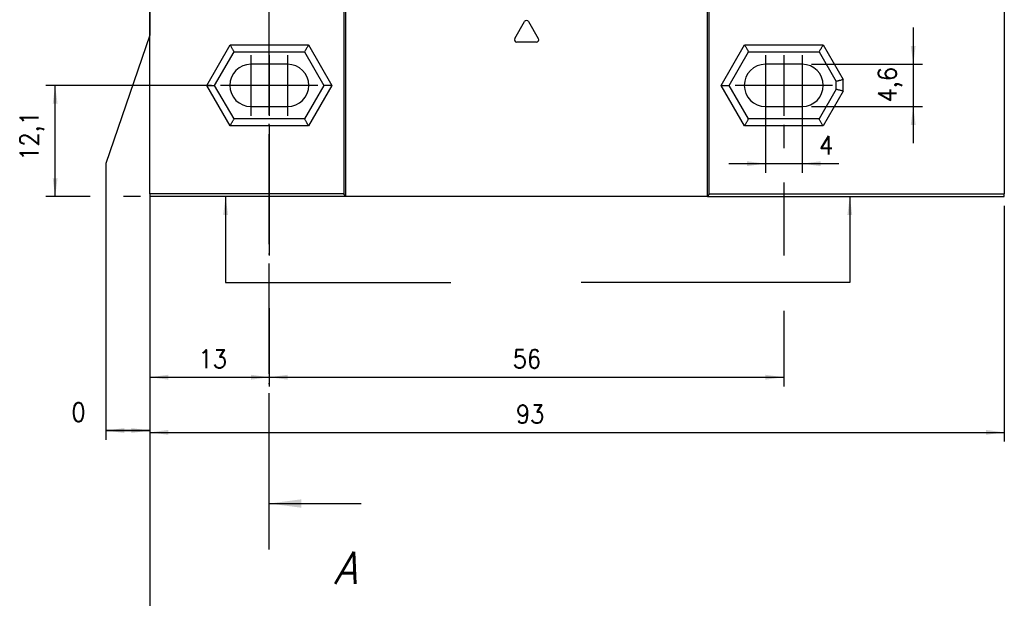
# Model space of a CAD drawing. Header units: millimetres. Extents: x -418 to 1225, y -151 to 443.
# Tile 23 of 52: x -138 to -30, y -40 to 23. Entities that reach past the tile are written whole.
import ezdxf

# ---------------------------------------------------------------- set-up
doc = ezdxf.new("R2010")
doc.units = ezdxf.units.MM
doc.linetypes.add('DOT_CENTER', pattern=[14, 12, -1, 0, -1])
doc.layers.add('1', color=7, linetype='Continuous')
doc.styles.add('CONVERTER_11', font='txt.shx', dxfattribs={"width": 0.9, "oblique": 15})
doc.styles.add('CONVERTER_12', font='txt.shx', dxfattribs={"width": 0.9})
doc.dimstyles.new('ME10_DIM_33', dxfattribs={"dimtxt": 2, "dimasz": 2, "dimexe": 1, "dimexo": 1, "dimgap": 1, "dimtad": 1, "dimdsep": 46, "dimtxsty": 'CONVERTER_12', "dimsah": 1, "dimcen": 0.09, "dimclrd": 2, "dimclre": 2, "dimclrt": 2, "dimadec": 0, "dimazin": 0, "dimtfac": 1, "dimtdec": 4, "dimtix": 1, "dimtmove": 0, "dimatfit": 3, "dimfxl": 1, "dimtolj": 1, "dimtzin": 0, "dimarcsym": 0})
doc.dimstyles.new('ME10_DIM_34', dxfattribs={"dimtxt": 2, "dimasz": 2, "dimexe": 1, "dimexo": 1, "dimgap": 1, "dimtad": 1, "dimdsep": 46, "dimtxsty": 'CONVERTER_12', "dimsah": 1, "dimcen": 0.09, "dimclrd": 2, "dimclre": 2, "dimclrt": 2, "dimadec": 0, "dimazin": 0, "dimtfac": 1, "dimtdec": 4, "dimtix": 1, "dimtmove": 0, "dimatfit": 3, "dimfxl": 1, "dimtolj": 1, "dimtzin": 0, "dimarcsym": 0})
doc.dimstyles.new('ME10_DIM_35', dxfattribs={"dimtxt": 2, "dimasz": 2, "dimexe": 1, "dimexo": 1, "dimgap": 1, "dimtad": 1, "dimdsep": 46, "dimtxsty": 'CONVERTER_12', "dimsah": 1, "dimcen": 0.09, "dimclrd": 2, "dimclre": 2, "dimclrt": 2, "dimadec": 0, "dimazin": 0, "dimtfac": 1, "dimtdec": 4, "dimtix": 1, "dimtmove": 0, "dimatfit": 3, "dimfxl": 1, "dimtolj": 1, "dimtzin": 0, "dimarcsym": 0})
doc.dimstyles.new('ME10_DIM_36', dxfattribs={"dimtxt": 2, "dimasz": 2, "dimexe": 1, "dimexo": 1, "dimgap": 1, "dimtad": 1, "dimdsep": 46, "dimtxsty": 'CONVERTER_12', "dimsah": 1, "dimcen": 0.09, "dimclrd": 2, "dimclre": 2, "dimclrt": 2, "dimadec": 0, "dimazin": 0, "dimtfac": 1, "dimtdec": 4, "dimtix": 1, "dimtmove": 0, "dimatfit": 3, "dimfxl": 1, "dimtolj": 1, "dimtzin": 0, "dimarcsym": 0})
doc.dimstyles.new('ME10_DIM_37', dxfattribs={"dimtxt": 2, "dimasz": 2, "dimexe": 1, "dimexo": 1, "dimgap": 1, "dimtad": 1, "dimdsep": 46, "dimtxsty": 'CONVERTER_12', "dimsah": 1, "dimcen": 0.09, "dimclrd": 2, "dimclre": 2, "dimclrt": 2, "dimadec": 0, "dimazin": 0, "dimtfac": 1, "dimtdec": 4, "dimtix": 1, "dimtmove": 0, "dimatfit": 3, "dimfxl": 1, "dimtolj": 1, "dimtzin": 0, "dimarcsym": 0})
doc.dimstyles.new('ME10_DIM_38', dxfattribs={"dimtxt": 2, "dimasz": 2, "dimexe": 1, "dimexo": 1, "dimgap": 1, "dimtad": 1, "dimdsep": 46, "dimtxsty": 'CONVERTER_12', "dimsah": 1, "dimcen": 0.09, "dimclrd": 2, "dimclre": 2, "dimclrt": 2, "dimadec": 0, "dimazin": 0, "dimtfac": 1, "dimtdec": 4, "dimtix": 1, "dimtmove": 0, "dimatfit": 3, "dimfxl": 1, "dimtolj": 1, "dimtzin": 0, "dimarcsym": 0})
doc.dimstyles.new('ME10_DIM_39', dxfattribs={"dimtxt": 2, "dimasz": 2, "dimexe": 1, "dimexo": 1, "dimgap": 1, "dimtad": 1, "dimdsep": 46, "dimtxsty": 'CONVERTER_12', "dimsah": 1, "dimcen": 0.09, "dimclrd": 2, "dimclre": 2, "dimclrt": 2, "dimadec": 0, "dimazin": 0, "dimtfac": 1, "dimtdec": 4, "dimtix": 1, "dimtmove": 0, "dimatfit": 3, "dimfxl": 1, "dimtolj": 1, "dimtzin": 0, "dimarcsym": 0})
doc.dimstyles.new('ME10_DIM_57', dxfattribs={"dimtxt": 2, "dimasz": 2, "dimexe": 1, "dimexo": 1, "dimgap": 1, "dimtad": 1, "dimdsep": 46, "dimtxsty": 'CONVERTER_12', "dimsah": 1, "dimcen": 0.09, "dimclrd": 2, "dimclre": 2, "dimclrt": 2, "dimadec": 0, "dimazin": 0, "dimtfac": 1, "dimtdec": 4, "dimtix": 1, "dimtmove": 0, "dimatfit": 3, "dimfxl": 1, "dimtolj": 1, "dimtzin": 0, "dimarcsym": 0})
doc.dimstyles.new('ME10_DIM_58', dxfattribs={"dimtxt": 2, "dimasz": 2, "dimexe": 1, "dimexo": 1, "dimgap": 1, "dimtad": 1, "dimdsep": 46, "dimtxsty": 'CONVERTER_12', "dimsah": 1, "dimcen": 0.09, "dimclrd": 2, "dimclre": 2, "dimclrt": 2, "dimadec": 0, "dimazin": 0, "dimtfac": 1, "dimtdec": 4, "dimtix": 1, "dimtmove": 0, "dimatfit": 3, "dimfxl": 1, "dimtolj": 1, "dimtzin": 0, "dimarcsym": 0})
doc.dimstyles.get("Standard").update_dxf_attribs({"dimtxt": 0.18, "dimasz": 0.18, "dimexe": 0.18, "dimexo": 0.0625, "dimgap": 0.09, "dimtad": 0, "dimtih": 1, "dimtoh": 1, "dimdec": 4, "dimzin": 0, "dimdsep": 46, "dimtxsty": 'Standard', "dimcen": 0.09, "dimadec": 0, "dimazin": 0, "dimtfac": 1, "dimtdec": 4, "dimtofl": 0, "dimtmove": 0, "dimatfit": 3, "dimfxl": 1, "dimtolj": 1, "dimtzin": 0, "dimarcsym": 0})

# ---------------------------------------------------------------- blocks, each defined once
blk = doc.blocks.new('CABEZA_RANURADA_REGLA_SV2__20', base_point=(-123.4, 4.15))
at = {"color": 7, "linetype": 'Continuous'}
for p, q in [((-97.1, 26.25), (-96.61, 25.76)), ((-90, 25.84), (-90.41, 26.25)), ((-47.8, 26.25), (-48.21, 25.84)), ((-41.62, 25.76), (-41.13, 26.25)), ((-123.4, 25.25), (-102.27, 25.25)), ((-123.4, 24.45), (-123.4, 25.25)), ((-102.1, 25.25), (-102.27, 25.25)), ((-102.27, 25.25), (-102.27, 4.45)), ((-97.03, 25.25), (-102.1, 25.25)), ((-102.1, 25.25), (-102.1, 4.15)), ((-96.62, 25.25), (-97.03, 25.25)), ((-90, 25.25), (-96.62, 25.25)), ((-62.7, 25.25), (-90, 25.25)), ((-62.7, 4.15), (-62.7, 25.25)), ((-62.53, 25.25), (-62.7, 25.25)), ((-62.53, 4.45), (-62.53, 25.25)), ((-62.53, 25.25), (-48.21, 25.25)), ((-48.21, 25.25), (-41.61, 25.25)), ((-41.61, 25.25), (-41.19, 25.25)), ((-41.19, 25.25), (-30.4, 25.25)), ((-30.4, 25.25), (-30.4, 4.45)), ((-123.4, 24.25), (-123.4, 24.45)), ((-123.4, 4.45), (-123.4, 24.25)), ((-116.35, 16.25), (-114.24, 19.9)), ((-114.24, 19.9), (-106.56, 19.9)), ((-106.56, 19.9), (-104.45, 16.25)), ((-60.35, 16.25), (-58.24, 19.9)), ((-58.24, 19.9), (-50.56, 19.9)), ((-50.56, 19.9), (-48.7, 16.68)), ((-108.4, 18.55), (-112.4, 18.55)), ((-52.4, 18.55), (-56.4, 18.55)), ((-114.24, 12.6), (-116.35, 16.25)), ((-104.45, 16.25), (-106.56, 12.6)), ((-58.24, 12.6), (-60.35, 16.25)), ((-48.7, 15.83), (-48.7, 16.68)), ((-48.7, 15.83), (-50.56, 12.6)), ((-112.4, 13.95), (-108.4, 13.95)), ((-56.4, 13.95), (-52.4, 13.95)), ((-106.56, 12.6), (-114.24, 12.6)), ((-50.56, 12.6), (-58.24, 12.6)), ((-123.4, 4.45), (-123.4, 4.15)), ((-102.27, 4.45), (-123.4, 4.45)), ((-102.1, 4.15), (-102.27, 4.45)), ((-62.53, 4.45), (-62.7, 4.15)), ((-62.53, 4.45), (-30.4, 4.45)), ((-30.4, 4.15), (-30.4, 4.45)), ((-102.1, 4.15), (-123.4, 4.15)), ((-62.7, 4.15), (-102.1, 4.15)), ((-62.7, 4.15), (-30.4, 4.15))]:
    blk.add_line(p, q, dxfattribs=at)
at = {"color": 3, "linetype": 'Continuous'}
for p, q in [((-96.94, 26.25), (-96.53, 25.84)), ((-90, 25.84), (-96.53, 25.84)), ((-89.95, 25.75), (-48.26, 25.75)), ((-48.21, 25.84), (-41.7, 25.84)), ((-41.7, 25.84), (-41.29, 26.25)), ((-83.68, 21.34), (-82.62, 23.19)), ((-82.18, 23.19), (-81.12, 21.34)), ((-117.21, 16.25), (-114.67, 20.65)), ((-114.67, 20.65), (-106.13, 20.65)), ((-106.13, 20.65), (-103.59, 16.25)), ((-81.33, 20.96), (-83.47, 20.96)), ((-61.21, 16.25), (-58.67, 20.65)), ((-58.67, 20.65), (-50.13, 20.65)), ((-50.13, 20.65), (-47.95, 16.88)), ((-114.67, 11.85), (-117.21, 16.25)), ((-103.59, 16.25), (-106.13, 11.85)), ((-58.67, 11.85), (-61.21, 16.25)), ((-47.95, 15.62), (-47.95, 16.88)), ((-47.95, 15.62), (-50.13, 11.85)), ((-106.13, 11.85), (-114.67, 11.85)), ((-50.13, 11.85), (-58.67, 11.85))]:
    blk.add_line(p, q, dxfattribs=at)
at = {"color": 7, "linetype": 'Continuous'}
for centre, radius, start, end in [((-90.08, 25.74), 0.131, 3.7675, 48.9854), ((-48.13, 25.74), 0.13, 131.0124, 176.2306), ((-112.4, 16.25), 2.3, 90, 270), ((-108.4, 16.25), 2.3, 270, 90), ((-56.4, 16.25), 2.3, 90, 270), ((-52.4, 16.25), 2.3, 270, 90)]:
    blk.add_arc(centre, radius, start, end, dxfattribs=at)
at = {"color": 3, "linetype": 'Continuous'}
for centre, start, end in [((-82.4, 23.06), 30, 150), ((-83.47, 21.21), 150, 270), ((-81.33, 21.21), 270, 30)]:
    blk.add_arc(centre, 0.25, start, end, dxfattribs=at)
at = {"color": 7, "linetype": 'Continuous'}
for points, knots in [([(-97.03, 25.25), (-97.01, 25.26), (-96.94, 25.27), (-96.83, 25.32), (-96.71, 25.41), (-96.63, 25.54), (-96.59, 25.65), (-96.59, 25.73), (-96.6, 25.75), (-96.61, 25.76)], [0, 0, 0, 0, 0.0741165, 0.2021672, 0.3703056, 0.5215738, 0.6576733, 0.7087043, 0.7462659, 0.7462659, 0.7462659, 0.7462659]), ([(-89.95, 25.75), (-89.95, 25.69), (-89.95, 25.57), (-89.97, 25.42), (-89.97, 25.31), (-89.99, 25.27), (-90, 25.25)], [0, 0, 0, 0, 0.1945783, 0.3538246, 0.4620183, 0.5052321, 0.5052321, 0.5052321, 0.5052321]), ([(-48.21, 25.25), (-48.22, 25.27), (-48.24, 25.31), (-48.24, 25.42), (-48.26, 25.57), (-48.26, 25.69), (-48.26, 25.75)], [0, 0, 0, 0, 0.0431727, 0.1513554, 0.3105983, 0.5051762, 0.5051762, 0.5051762, 0.5051762]), ([(-41.62, 25.76), (-41.63, 25.74), (-41.65, 25.69), (-41.62, 25.6), (-41.57, 25.5), (-41.5, 25.4), (-41.39, 25.32), (-41.28, 25.27), (-41.21, 25.26), (-41.19, 25.25)], [0, 0, 0, 0, 0.0617855, 0.1752028, 0.2702151, 0.3767851, 0.5462663, 0.6736439, 0.7455091, 0.7455091, 0.7455091, 0.7455091]), ([(-114.67, 20.65), (-114.65, 20.61), (-114.59, 20.52), (-114.51, 20.38), (-114.44, 20.24), (-114.37, 20.12), (-114.3, 20.01), (-114.26, 19.94), (-114.24, 19.9)], [0, 0, 0, 0, 0.1387235, 0.3314136, 0.4767643, 0.6123724, 0.7391989, 0.8660254, 0.8660254, 0.8660254, 0.8660254]), ([(-106.13, 20.65), (-106.16, 20.6), (-106.21, 20.51), (-106.29, 20.36), (-106.37, 20.24), (-106.44, 20.12), (-106.5, 20.01), (-106.54, 19.94), (-106.56, 19.9)], [0, 0, 0, 0, 0.1685037, 0.3314136, 0.5008844, 0.6123724, 0.7391989, 0.8660254, 0.8660254, 0.8660254, 0.8660254]), ([(-58.67, 20.65), (-58.64, 20.6), (-58.59, 20.51), (-58.5, 20.36), (-58.43, 20.23), (-58.36, 20.12), (-58.3, 20.01), (-58.26, 19.94), (-58.24, 19.9)], [0, 0, 0, 0, 0.1679199, 0.3314136, 0.5077583, 0.6123724, 0.7391989, 0.8660254, 0.8660254, 0.8660254, 0.8660254]), ([(-50.13, 20.65), (-50.16, 20.6), (-50.22, 20.5), (-50.3, 20.35), (-50.37, 20.23), (-50.44, 20.12), (-50.5, 20.01), (-50.54, 19.94), (-50.56, 19.9)], [0, 0, 0, 0, 0.1945586, 0.3314136, 0.5096969, 0.6123724, 0.7391989, 0.8660254, 0.8660254, 0.8660254, 0.8660254]), ([(-117.21, 16.25), (-117.16, 16.25), (-117.05, 16.25), (-116.89, 16.25), (-116.75, 16.25), (-116.61, 16.25), (-116.47, 16.25), (-116.39, 16.25), (-116.35, 16.25)], [0, 0, 0, 0, 0.1688099, 0.3314136, 0.4564809, 0.6123724, 0.7391989, 0.8660254, 0.8660254, 0.8660254, 0.8660254]), ([(-103.59, 16.25), (-103.65, 16.25), (-103.76, 16.25), (-103.92, 16.25), (-104.05, 16.25), (-104.19, 16.25), (-104.33, 16.25), (-104.41, 16.25), (-104.45, 16.25)], [0, 0, 0, 0, 0.1989204, 0.3314136, 0.4561855, 0.6123724, 0.7391989, 0.8660254, 0.8660254, 0.8660254, 0.8660254]), ([(-61.21, 16.25), (-61.15, 16.25), (-61.04, 16.25), (-60.88, 16.25), (-60.75, 16.25), (-60.61, 16.25), (-60.47, 16.25), (-60.39, 16.25), (-60.35, 16.25)], [0, 0, 0, 0, 0.1976792, 0.3314136, 0.4553941, 0.6123724, 0.7391989, 0.8660254, 0.8660254, 0.8660254, 0.8660254]), ([(-47.95, 16.88), (-48, 16.87), (-48.09, 16.84), (-48.23, 16.8), (-48.36, 16.77), (-48.48, 16.74), (-48.59, 16.71), (-48.66, 16.69), (-48.7, 16.68)], [0, 0, 0, 0, 0.1519158, 0.2971373, 0.4317703, 0.5490381, 0.6627476, 0.7764571, 0.7764571, 0.7764571, 0.7764571]), ([(-47.95, 15.62), (-47.99, 15.64), (-48.09, 15.66), (-48.22, 15.7), (-48.35, 15.73), (-48.47, 15.76), (-48.59, 15.8), (-48.66, 15.82), (-48.7, 15.83)], [0, 0, 0, 0, 0.1250609, 0.2971373, 0.4095104, 0.5490381, 0.6627476, 0.7764571, 0.7764571, 0.7764571, 0.7764571]), ([(-114.67, 11.85), (-114.65, 11.89), (-114.59, 11.99), (-114.51, 12.14), (-114.43, 12.27), (-114.36, 12.39), (-114.3, 12.49), (-114.26, 12.57), (-114.24, 12.6)], [0, 0, 0, 0, 0.1419187, 0.3314136, 0.518438, 0.6123724, 0.7391989, 0.8660254, 0.8660254, 0.8660254, 0.8660254]), ([(-106.13, 11.85), (-106.15, 11.89), (-106.21, 11.99), (-106.29, 12.13), (-106.36, 12.26), (-106.43, 12.38), (-106.5, 12.49), (-106.54, 12.57), (-106.56, 12.6)], [0, 0, 0, 0, 0.1417123, 0.3314136, 0.4783543, 0.6123724, 0.7391989, 0.8660254, 0.8660254, 0.8660254, 0.8660254]), ([(-58.67, 11.85), (-58.64, 11.91), (-58.58, 12.01), (-58.5, 12.15), (-58.43, 12.27), (-58.36, 12.39), (-58.3, 12.49), (-58.26, 12.57), (-58.24, 12.6)], [0, 0, 0, 0, 0.2015267, 0.3314136, 0.5096719, 0.6123724, 0.7391989, 0.8660254, 0.8660254, 0.8660254, 0.8660254]), ([(-50.13, 11.85), (-50.16, 11.9), (-50.21, 12), (-50.29, 12.13), (-50.36, 12.26), (-50.43, 12.37), (-50.5, 12.49), (-50.54, 12.57), (-50.56, 12.6)], [0, 0, 0, 0, 0.1713683, 0.3314136, 0.4554033, 0.6123724, 0.7391989, 0.8660254, 0.8660254, 0.8660254, 0.8660254])]:
    blk.add_open_spline(points, degree=3, knots=knots, dxfattribs=at)
at = {"color": 3, "linetype": 'Continuous'}
for points, knots in [([(-96.62, 25.25), (-96.6, 25.27), (-96.56, 25.32), (-96.55, 25.45), (-96.53, 25.63), (-96.53, 25.77), (-96.53, 25.84)], [0, 0, 0, 0, 0.0612673, 0.1973464, 0.391351, 0.6083017, 0.6083017, 0.6083017, 0.6083017]), ([(-96.53, 25.84), (-96.54, 25.83), (-96.56, 25.81), (-96.58, 25.79), (-96.6, 25.77), (-96.61, 25.76), (-96.61, 25.76)], [0, 0, 0, 0, 0.044392, 0.080644, 0.1079609, 0.1118633, 0.1118633, 0.1118633, 0.1118633]), ([(-41.62, 25.76), (-41.62, 25.77), (-41.62, 25.77), (-41.64, 25.79), (-41.66, 25.81), (-41.69, 25.83), (-41.7, 25.84)], [0, 0, 0, 0, 0.0104252, 0.0208504, 0.0727862, 0.1120602, 0.1120602, 0.1120602, 0.1120602]), ([(-41.7, 25.84), (-41.7, 25.77), (-41.7, 25.63), (-41.68, 25.45), (-41.67, 25.32), (-41.62, 25.27), (-41.61, 25.25)], [0, 0, 0, 0, 0.2168263, 0.4106589, 0.5465665, 0.6076479, 0.6076479, 0.6076479, 0.6076479])]:
    blk.add_open_spline(points, degree=3, knots=knots, dxfattribs=at)
at = {"layer": '1', "color": 2, "linetype": 'DOT_CENTER'}
for p, q in [((-112.4, 19.55), (-112.4, 12.95)), ((-108.4, 19.55), (-108.4, 12.95)), ((-56.4, 19.55), (-56.4, 12.95)), ((-52.4, 19.55), (-52.4, 12.95)), ((-109.1, 16.25), (-115.7, 16.25)), ((-105.1, 16.25), (-111.7, 16.25)), ((-53.1, 16.25), (-59.7, 16.25)), ((-49.1, 16.25), (-55.7, 16.25))]:
    blk.add_line(p, q, dxfattribs=at)
blk = doc.blocks.new('REGLA_SV2-520mm__22', base_point=(-123.4, 4.15))
blk.add_blockref('CABEZA_RANURADA_REGLA_SV2__20', (-123.4, 4.15))
blk = doc.blocks.new('*D98')
at = {"layer": '1', "color": 2, "linetype": 'Continuous'}
for p, q in [((-110.4, 11.95), (-110.4, 1.15)), ((-54.4, 11.95), (-54.4, 9.41)), ((-54.4, 5.7), (-54.4, -2.24)), ((-54.4, -8.29), (-54.4, -16.5)), ((-110.4, -11.55), (-110.4, -16.5)), ((-110.4, -15.5), (-54.4, -15.5))]:
    blk.add_line(p, q, dxfattribs=at)
at = {"layer": '1', "color": 2}
for points in [[(-108.4, -15.23), (-108.4, -15.76), (-110.4, -15.5)], [(-56.4, -15.76), (-56.4, -15.23), (-54.4, -15.5)]]:
    blk.add_solid(points, dxfattribs=at)
at = {"layer": '1', "color": 2, "insert": (-83.9, -14.5), "char_height": 2, "attachment_point": 7, "rotation": 0.0001, "line_spacing_factor": 0.60024, "style": 'CONVERTER_12'}
blk.add_mtext('56', dxfattribs=at)
blk = doc.blocks.new('*D99')
at = {"layer": '1', "color": 2, "linetype": 'Continuous'}
for p, q in [((-123.4, 3.15), (-123.4, -22.5)), ((-30.4, 3.15), (-30.4, -22.5)), ((-123.4, -21.5), (-30.4, -21.5))]:
    blk.add_line(p, q, dxfattribs=at)
at = {"layer": '1', "color": 2}
for points in [[(-121.4, -21.23), (-121.4, -21.76), (-123.4, -21.5)], [(-32.4, -21.76), (-32.4, -21.23), (-30.4, -21.5)]]:
    blk.add_solid(points, dxfattribs=at)
at = {"layer": '1', "color": 2, "insert": (-83.55, -20.5), "char_height": 2, "attachment_point": 7, "rotation": 0.0001, "line_spacing_factor": 0.60024, "style": 'CONVERTER_12'}
blk.add_mtext('93', dxfattribs=at)
blk = doc.blocks.new('*D100')
at = {"layer": '1', "color": 2, "linetype": 'Continuous'}
for p, q in [((-123.4, 29.95), (-123.4, 21.72)), ((-123.4, 21.72), (-128.19, 7.74)), ((-128.19, 7.74), (-128.19, -22.3)), ((-123.4, 3.45), (-123.4, -22.3)), ((-124.19, -21.3), (-128.19, -21.3)), ((-128.19, -21.3), (-123.4, -21.3)), ((-123.4, -21.3), (-127.4, -21.3))]:
    blk.add_line(p, q, dxfattribs=at)
at = {"layer": '1', "color": 2}
for points in [[(-126.19, -21.03), (-126.19, -21.56), (-128.19, -21.3)], [(-125.4, -21.56), (-125.4, -21.03), (-123.4, -21.3)]]:
    blk.add_solid(points, dxfattribs=at)
at = {"layer": '1', "color": 2, "insert": (-131.93, -20.3), "char_height": 2, "attachment_point": 7, "rotation": 0.0001, "line_spacing_factor": 0.60024, "style": 'CONVERTER_12'}
blk.add_mtext('0', dxfattribs=at)
blk = doc.blocks.new('*D101')
at = {"layer": '1', "color": 2, "linetype": 'Continuous'}
for p, q in [((-56.4, 18.55), (-56.4, 6.74)), ((-52.4, 18.55), (-52.4, 6.74)), ((-60.4, 7.74), (-56.4, 7.74)), ((-56.4, 7.74), (-52.4, 7.74)), ((-52.4, 7.74), (-48.4, 7.74))]:
    blk.add_line(p, q, dxfattribs=at)
at = {"layer": '1', "color": 2}
for points in [[(-58.4, 7.47), (-58.4, 8), (-56.4, 7.74)], [(-50.4, 8), (-50.4, 7.47), (-52.4, 7.74)]]:
    blk.add_solid(points, dxfattribs=at)
at = {"layer": '1', "color": 2, "insert": (-50.55, 8.74), "char_height": 2, "attachment_point": 7, "rotation": 0.0001, "line_spacing_factor": 0.60024, "style": 'CONVERTER_12'}
blk.add_mtext('4', dxfattribs=at)
blk = doc.blocks.new('*D102')
at = {"layer": '1', "color": 2, "linetype": 'Continuous'}
for p, q in [((-40.31, 22.55), (-40.31, 18.55)), ((-51.4, 18.55), (-39.31, 18.55)), ((-40.31, 18.55), (-40.31, 13.95)), ((-51.4, 13.95), (-39.31, 13.95)), ((-40.31, 13.95), (-40.31, 9.95))]:
    blk.add_line(p, q, dxfattribs=at)
at = {"layer": '1', "color": 2}
for points in [[(-40.58, 20.55), (-40.05, 20.55), (-40.31, 18.55)], [(-40.05, 11.95), (-40.58, 11.95), (-40.31, 13.95)]]:
    blk.add_solid(points, dxfattribs=at)
at = {"layer": '1', "color": 2, "insert": (-41.51, 14.4), "char_height": 2, "attachment_point": 7, "rotation": 90, "line_spacing_factor": 0.60024, "style": 'CONVERTER_12'}
blk.add_mtext('4,6', dxfattribs=at)
blk = doc.blocks.new('*D103')
at = {"layer": '1', "color": 2, "linetype": 'Continuous'}
for p, q in [((-116.7, 16.25), (-134.71, 16.25)), ((-133.71, 4.15), (-133.71, 16.25)), ((-129.88, 4.15), (-134.71, 4.15)), ((-124.4, 4.15), (-126.26, 4.15))]:
    blk.add_line(p, q, dxfattribs=at)
at = {"layer": '1', "color": 2}
for points in [[(-133.44, 14.25), (-133.97, 14.25), (-133.71, 16.25)], [(-133.97, 6.15), (-133.44, 6.15), (-133.71, 4.15)]]:
    blk.add_solid(points, dxfattribs=at)
at = {"layer": '1', "color": 2, "insert": (-134.91, 8.05), "char_height": 2, "attachment_point": 7, "rotation": 90, "line_spacing_factor": 0.60024, "style": 'CONVERTER_12'}
blk.add_mtext('12,1', dxfattribs=at)
blk = doc.blocks.new('*D104')
at = {"layer": '1', "color": 2, "linetype": 'Continuous'}
for p, q in [((-110.4, 11.95), (-110.4, -2.25)), ((-123.4, 3.45), (-123.4, -16.5)), ((-110.4, -7.98), (-110.4, -16.5)), ((-123.4, -15.5), (-110.4, -15.5))]:
    blk.add_line(p, q, dxfattribs=at)
at = {"layer": '1', "color": 2}
for points in [[(-121.4, -15.23), (-121.4, -15.76), (-123.4, -15.5)], [(-112.4, -15.76), (-112.4, -15.23), (-110.4, -15.5)]]:
    blk.add_solid(points, dxfattribs=at)
at = {"layer": '1', "color": 2, "insert": (-118.1, -14.5), "char_height": 2, "attachment_point": 7, "rotation": 0.0001, "line_spacing_factor": 0.60024, "style": 'CONVERTER_12'}
blk.add_mtext('13', dxfattribs=at)
blk = doc.blocks.new('*D121')
at = {"layer": '1', "color": 2, "linetype": 'Continuous'}
for p, q in [((-123.4, 3.15), (-123.4, -74.49)), ((-88.4, -61), (-88.4, -74.49)), ((-123.4, -73.49), (-88.4, -73.49))]:
    blk.add_line(p, q, dxfattribs=at)
at = {"layer": '1', "color": 2}
for points in [[(-121.4, -73.23), (-121.4, -73.76), (-123.4, -73.49)], [(-90.4, -73.76), (-90.4, -73.23), (-88.4, -73.49)]]:
    blk.add_solid(points, dxfattribs=at)
at = {"layer": '1', "color": 2, "insert": (-107.4, -72.49), "char_height": 2, "attachment_point": 7, "rotation": 0.0001, "line_spacing_factor": 0.60024, "style": 'CONVERTER_12'}
blk.add_mtext('35', dxfattribs=at)
blk = doc.blocks.new('*D122')
at = {"layer": '1', "color": 2, "linetype": 'Continuous'}
for p, q in [((-123.4, 3.15), (-123.4, -101.77)), ((-118.4, -92.7), (-118.4, -101.77)), ((-127.4, -100.77), (-123.4, -100.77)), ((-123.4, -100.77), (-118.4, -100.77)), ((-118.4, -100.77), (-114.4, -100.77))]:
    blk.add_line(p, q, dxfattribs=at)
at = {"layer": '1', "color": 2}
for points in [[(-125.4, -101.03), (-125.4, -100.5), (-123.4, -100.77)], [(-116.4, -100.5), (-116.4, -101.03), (-118.4, -100.77)]]:
    blk.add_solid(points, dxfattribs=at)
at = {"layer": '1', "color": 2, "insert": (-121.5, -99.77), "char_height": 2, "attachment_point": 7, "rotation": 0.0001, "line_spacing_factor": 0.60024, "style": 'CONVERTER_12'}
blk.add_mtext('5', dxfattribs=at)
blk = doc.blocks.new('B-B__17', base_point=(-110.65, 4.2))
at = {"layer": '1', "color": 2, "linetype": 'DOT_CENTER'}
blk.add_line((-110.4, -29.24), (-110.4, 102.45), dxfattribs=at)
at = {"layer": '1', "color": 7}
for points in [[(-106.9, 102.91), (-106.9, 101.99), (-110.4, 102.45)], [(-106.9, -28.78), (-106.9, -29.7), (-110.4, -29.24)]]:
    blk.add_solid(points, dxfattribs=at)
at = {"layer": '1', "color": 7, "char_height": 3.5, "attachment_point": 5, "line_spacing_factor": 1.20048, "style": 'CONVERTER_11'}
for insert in [(-102.15, 109.45), (-102.15, -36.24)]:
    blk.add_mtext('A', dxfattribs=dict(at, insert=insert))
at = {"layer": '1', "color": 7, "linetype": 'Continuous', "has_arrowhead": 0}
for points in [[(-110.4, 107.45), (-110.4, 102.45)], [(-110.4, 102.45), (-100.4, 102.45)], [(-110.4, 102.45), (-110.4, 97.45)], [(-110.4, -29.24), (-110.4, -24.24)], [(-110.4, -29.24), (-100.4, -29.24)], [(-110.4, -34.24), (-110.4, -29.24)]]:
    blk.add_leader(points, dimstyle='Standard', dxfattribs=at)
blk = doc.blocks.new('Front1', base_point=(-35.9, 32.25))
at = {"layer": '1', "color": 2, "linetype": 'DOT_CENTER'}
for p, q in [((-110.4, 19.552), (-110.4, 12.952)), ((-54.4, 19.552), (-54.4, 12.952))]:
    blk.add_line(p, q, dxfattribs=at)
at = {"layer": '1', "color": 2}
for points in [[(-114.89, 2.152), (-115.417, 2.152), (-115.154, 4.152)], [(-46.953, 2.152), (-47.479, 2.152), (-47.216, 4.152)]]:
    blk.add_solid(points, dxfattribs=at)
blk.add_blockref('REGLA_SV2-520mm__22', (-123.4, 4.152))
at = {"layer": '1'}
blk.add_blockref('B-B__17', (-110.65, 4.202), dxfattribs=at)
for base, p1, p2, dimstyle, picture, middle, turn in [((-128.189893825, -21.29661506), (-123.399999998, 4.452499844), (-123.399999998, 30.947500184), 'ME10_DIM_35', '*D100', (-131.329132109, -19.29661506), 0.000138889), ((-56.4, 7.736), (-52.4, 19.552), (-56.4, 19.552), 'ME10_DIM_36', '*D101', (-49.947, 9.736), 0.00014), ((-123.4, -15.497), (-110.4, 12.952), (-123.4, 4.452), 'ME10_DIM_39', '*D104', (-116.9, -13.497), 0.00014), ((-110.4, -15.497), (-54.4, 12.952), (-110.4, 12.952), 'ME10_DIM_33', '*D98', (-82.4, -13.497), 0.00014)]:
    dim = blk.add_linear_dim(base=base, p1=p1, p2=p2, dimstyle=dimstyle, dxfattribs=at)
    dim.commit()
    dim.dimension.update_dxf_attribs({"geometry": picture, "text_midpoint": middle, "text_rotation": turn})
for p1, p2, distance, dimstyle, picture, middle, turn in [((-52.4, 13.952), (-52.4, 18.552), -12.088, 'ME10_DIM_37', '*D102', (-42.412, 16.252), 90), ((-30.4, 4.152), (-123.4, 4.152), 25.649, 'ME10_DIM_34', '*D99', (-82.05, -19.497), 0.00014)]:
    dim = blk.add_aligned_dim(p1=p1, p2=p2, distance=distance, dimstyle=dimstyle, dxfattribs=at)
    dim.commit()
    dim.dimension.update_dxf_attribs({"geometry": picture, "text_midpoint": middle, "text_rotation": turn})
dim = blk.add_linear_dim(base=(-133.705, 4.152), p1=(-115.7, 16.252), p2=(-123.4, 4.152), angle=90, dimstyle='ME10_DIM_38', dxfattribs=at)
dim.commit()
dim.dimension.update_dxf_attribs({"geometry": '*D103', "text_midpoint": (-135.805, 10.202), "text_rotation": 90})
at = {"layer": '1', "color": 2, "linetype": 'Continuous', "has_arrowhead": 0}
for points in [[(-115.154, 4.152), (-115.154, -5.193), (-90.654, -5.193)], [(-47.216, 4.152), (-47.216, -5.193), (-76.466, -5.193)]]:
    blk.add_leader(points, dimstyle='Standard', dxfattribs=at)
blk = doc.blocks.new('Posiciones_Io', base_point=(-61.48, -56.523))
at = {"layer": '1', "color": 2, "linetype": 'Continuous'}
blk.add_line((-123.4, 4.152), (-123.4, -98.548), dxfattribs=at)
at = {"layer": '1'}
for base, p1, dimstyle, picture, middle in [((-123.4, -100.767), (-118.4, -91.697), 'ME10_DIM_58', '*D122', (-120.9, -98.767)), ((-123.4, -73.492), (-88.4, -59.997), 'ME10_DIM_57', '*D121', (-105.9, -71.492))]:
    dim = blk.add_linear_dim(base=base, p1=p1, p2=(-123.4, 4.152), dimstyle=dimstyle, dxfattribs=at)
    dim.commit()
    dim.dimension.update_dxf_attribs({"geometry": picture, "text_midpoint": middle, "text_rotation": 0.00014})

msp = doc.modelspace()

# ---------------------------------------------------------------- block references
msp.add_blockref('Front1', (-35.9, 32.25))
at = {"layer": '1'}
msp.add_blockref('Posiciones_Io', (-61.48, -56.52), dxfattribs=at)

doc.saveas('drawing.dxf')
